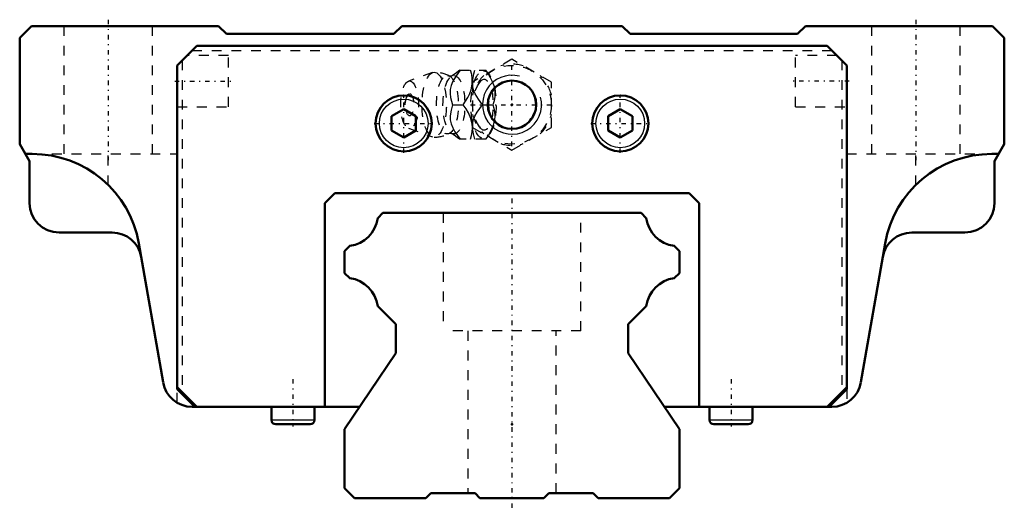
# Model space of a CAD drawing. Header units: millimetres. Extents: x -50 to 50, y -1 to 49.
import ezdxf

# ---------------------------------------------------------------- set-up
doc = ezdxf.new("R2010")
doc.units = ezdxf.units.MM
doc.linetypes.add('Center', pattern=[1.5, 0.45, -0.5, 0.05, -0.5])
doc.linetypes.add('Dashed', pattern=[2, 1, -1])
for name, color, linetype, lineweight in [('2d ConnectionPoints', 7, 'Continuous', 50), ('AM_0', 7, 'Continuous', 50), ('AM_4', 3, 'Continuous', 25), ('AM_5', 3, 'Continuous', 25), ('AM_7', 7, 'Center', 25), ('AM_9', 6, 'Dashed', 25)]:
    doc.layers.add(name, color=color, linetype=linetype, lineweight=lineweight)

# ---------------------------------------------------------------- blocks, each defined once
blk = doc.blocks.new('1_iqbo2w6pjkaxvvcswha6d8l3t________0_in_HSR35M1B1SS280LG200BM6F84000_2')
at = {"layer": 'AM_5', "linetype": 'Dashed'}
blk.add_arc((0, 40), 2.39, 75, 15, dxfattribs=at)
at = {"layer": 'AM_7'}
for p, q in [((0, 35.8), (0, 44.2)), ((-4.2, 40), (4.2, 40))]:
    blk.add_line(p, q, dxfattribs=at)
at = {"layer": 'AM_9'}
for p, q in [((0, 44.62), (-4, 42.31)), ((4, 42.31), (0, 44.62)), ((-8.07, 43.27), (-10.52, 42.4)), ((-5.32, 43.5), (-2.67, 43.5)), ((-2.37, 43.15), (-2.67, 43.5)), ((-4, 42.31), (-4, 37.69)), ((4, 37.69), (4, 42.31)), ((-6.03, 40), (-4.96, 40)), ((-3, 40), (-1.93, 40)), ((-10.52, 37.6), (-8.07, 36.73)), ((-4, 37.69), (0, 35.38)), ((0, 35.38), (4, 37.69)), ((-2.67, 36.5), (-5.32, 36.5)), ((-2.67, 36.5), (-2.37, 36.85))]:
    blk.add_line(p, q, dxfattribs=at)
for points in [[(-5.27, 43.5), (-5.67, 42.95), (-6.01, 42.38), (-6.18, 41.97), (-6.27, 41.55), (-6.29, 41.15), (-6.24, 40.75), (-6.14, 40.37), (-6.03, 40)], [(-5.31, 43.5), (-5.42, 43.4), (-5.62, 43.24), (-5.87, 43.06), (-6.13, 42.91)], [(-4.96, 40), (-4.71, 40.36), (-4.48, 40.73), (-4.28, 41.13), (-4.14, 41.53), (-4.03, 42.09), (-4.03, 42.66), (-4.09, 43.09), (-4.2, 43.5)], [(-4, 41.94), (-4, 41.95), (-4.02, 42.35), (-3.96, 42.75), (-3.87, 43.13), (-3.76, 43.5)], [(-2.69, 43.5), (-2.43, 43.14), (-2.21, 42.77), (-2.01, 42.37), (-1.86, 41.97), (-1.76, 41.41), (-1.75, 40.84), (-1.82, 40.41), (-1.93, 40)], [(-6.13, 42.91), (-6.14, 42.9), (-6.19, 42.89), (-6.27, 42.89), (-6.32, 42.9), (-6.34, 42.91)], [(-3, 40), (-3.4, 40.55), (-3.74, 41.12), (-3.91, 41.52), (-4, 41.94)], [(-4.01, 37.69), (-4.04, 38.03), (-4.17, 38.59), (-4.42, 39.16), (-4.67, 39.59), (-4.96, 40)], [(-4, 38.05), (-3.92, 38.45), (-3.76, 38.85), (-3.53, 39.25), (-3.28, 39.63), (-3, 40)], [(-1.93, 40), (-1.83, 39.64), (-1.77, 39.27), (-1.74, 38.87), (-1.77, 38.47), (-1.9, 37.91), (-2.15, 37.34), (-2.4, 36.91), (-2.69, 36.5)], [(-6.03, 40), (-6.19, 39.45), (-6.28, 38.88), (-6.27, 38.47), (-6.19, 38.05), (-6.02, 37.65), (-5.8, 37.25), (-5.55, 36.87), (-5.27, 36.5)], [(-4.01, 37.62), (-4.01, 37.62), (-4.01, 38.02), (-4, 38.05)], [(-6.34, 37.09), (-6.34, 37.09), (-6.31, 37.11), (-6.25, 37.12), (-6.17, 37.11), (-6.13, 37.1), (-6.13, 37.09)], [(-6.13, 37.09), (-5.98, 37.01), (-5.73, 36.84), (-5.52, 36.68), (-5.34, 36.53), (-5.31, 36.49)], [(-4.2, 36.5), (-4.1, 36.86), (-4.04, 37.23), (-4.01, 37.63), (-4.01, 37.69)], [(-3.76, 36.5), (-3.92, 37.05), (-4.01, 37.62)]]:
    blk.add_lwpolyline(points, dxfattribs=at)
blk.add_circle((0, 40), 4, dxfattribs=at)
for centre, radius, start, end in [((0, 40), 4.12, 73.8624, 106.1376), ((-7.9, 40), 3.3, 61.7605, 90), ((0, 40), 4.12, 133.8624, 166.1376), ((0, 40), 4.12, 13.8624, 46.1376), ((-9.07, 40), 1.82, 148.3697, 211.6303), ((0, 40), 4.12, 193.8624, 226.1376), ((0, 40), 4.12, 313.8624, 346.1376), ((-7.9, 40), 3.3, 270, 298.2395), ((0, 40), 4.12, 253.8624, 286.1376)]:
    blk.add_arc(centre, radius, start, end, dxfattribs=at)
for centre, major_axis in [((-7.9, 40), (0, 3.3)), ((-2.89, 40), (0, 3.44)), ((-10.4, 40), (0, 2.42)), ((-6.56, 40), (0, 2.97)), ((-5.9, 40), (0, 2.97)), ((-10.4, 40), (0, 1.12))]:
    blk.add_ellipse(centre, major_axis=major_axis, ratio=0.37461, dxfattribs=at)
blk.add_ellipse((-2.84, 40), major_axis=(0, -2.57), ratio=0.37461, start_param=5.78106, end_param=9.9269, dxfattribs=at)
blk = doc.blocks.new('2_HSR35M1BSSB_M6F_Slider_0_in_HSR35M1B1SS280LG200BM6F84000_2')
at = {"layer": 'AM_0'}
for p, q in [((-48.8, 48), (-50, 46.8)), ((-29.8, 48), (-48.8, 48)), ((-29, 47.2), (-29.8, 48)), ((-11.2, 48), (-12, 47.2)), ((11.2, 48), (-11.2, 48)), ((12, 47.2), (11.2, 48)), ((29.8, 48), (29, 47.2)), ((48.8, 48), (29.8, 48)), ((50, 46.8), (48.8, 48)), ((-12, 47.2), (-29, 47.2)), ((29, 47.2), (12, 47.2)), ((-50, 46.8), (-50, 36)), ((-34, 44), (-32, 46)), ((-32, 46), (32, 46)), ((32, 46), (34, 44)), ((50, 36), (50, 46.8)), ((-34, 44), (-34, 11.08)), ((34, 44), (34, 11.08)), ((-11, 39.54), (-12.25, 38.82)), ((-9.75, 38.82), (-11, 39.54)), ((11, 39.54), (9.75, 38.82)), ((12.25, 38.82), (11, 39.54)), ((-12.25, 38.82), (-12.25, 37.38)), ((-9.75, 37.38), (-9.75, 38.82)), ((9.75, 38.82), (9.75, 37.38)), ((12.25, 37.38), (12.25, 38.82)), ((-12.25, 37.38), (-11, 36.66)), ((-11, 36.66), (-9.75, 37.38)), ((9.75, 37.38), (11, 36.66)), ((11, 36.66), (12.25, 37.38)), ((-50, 36), (-49, 34.27)), ((49, 34.27), (50, 36)), ((-48.73, 35), (-49.42, 35)), ((49.42, 35), (48.73, 35)), ((-49, 34.27), (-49, 30)), ((49, 30), (49, 34.27)), ((-18, 31), (-19, 30)), ((18, 31), (-18, 31)), ((19, 30), (18, 31)), ((-19, 30), (-19, 9.28)), ((19, 9.28), (19, 30)), ((-46, 27), (-40.61, 27)), ((40.61, 27), (46, 27)), ((-37.9, 25.89), (-35.43, 11.77)), ((35.43, 11.77), (37.9, 25.89)), ((-34, 11.28), (-32, 9.28)), ((-32.2, 9.28), (-34, 11.08)), ((32, 9.28), (34, 11.28)), ((32.2, 9.28), (34, 11.08)), ((-33.5, 10.78), (-33.5, 10.58)), ((33.5, 10.78), (33.5, 10.58)), ((-32.48, 9.28), (-15.47, 9.28)), ((-24.43, 9.28), (-24.43, 7.94)), ((-20.07, 7.94), (-20.07, 9.28)), ((15.47, 9.28), (32.48, 9.28)), ((20.07, 9.28), (20.07, 7.94)), ((24.43, 7.94), (24.43, 9.28)), ((-24, 7.5), (-20.5, 7.5)), ((20.5, 7.5), (24, 7.5))]:
    blk.add_line(p, q, dxfattribs=at)
for centre, radius in [((0, 40), 2.46), ((-11, 38.1), 2.85), ((11, 38.1), 2.85)]:
    blk.add_circle(centre, radius, dxfattribs=at)
for centre, radius, start, end in [((48.73, 24), 11, 90, 170.1066), ((-48.73, 24), 11, 9.8934, 90), ((-46, 30), 3, 180, 270), ((46, 30), 3, 270, 360), ((-40.61, 24), 3, 9.8934, 90), ((40.61, 24), 3, 90, 170.1066), ((-32.48, 12.28), 3, 189.8934, 270), ((32.48, 12.28), 3, 270, 350.1066), ((-24, 7.94), 0.437, 180, 270), ((-20.5, 7.94), 0.437, 270, 360), ((20.5, 7.94), 0.437, 180, 270), ((24, 7.94), 0.437, 270, 360)]:
    blk.add_arc(centre, radius, start, end, dxfattribs=at)
at = {"layer": 'AM_4'}
for p, q in [((-24.43, 7.94), (-20.07, 7.94)), ((20.07, 7.94), (24.43, 7.94))]:
    blk.add_line(p, q, dxfattribs=at)
for centre in [(-11, 38.1), (11, 38.1)]:
    blk.add_circle(centre, 2.47, dxfattribs=at)
at = {"layer": 'AM_5'}
blk.add_arc((0, 40), 3, 75, 15, dxfattribs=at)
at = {"layer": 'AM_7'}
for p, q in [((-41, 48.65), (-41, 34.35)), ((41, 48.65), (41, 34.35)), ((-34.26, 42.4), (-28.54, 42.4)), ((34.26, 42.4), (28.54, 42.4)), ((-11, 35.11), (-11, 41.09)), ((11, 35.11), (11, 41.09)), ((-13.99, 38.1), (-8.01, 38.1)), ((8.01, 38.1), (13.99, 38.1)), ((-22.25, 12.09), (-22.25, 7.28)), ((22.25, 12.09), (22.25, 7.28))]:
    blk.add_line(p, q, dxfattribs=at)
at = {"layer": 'AM_9'}
for p, q in [((-45.5, 48), (-45.5, 35)), ((-36.5, 35), (-36.5, 48)), ((36.5, 48), (36.5, 35)), ((45.5, 35), (45.5, 48)), ((-28.8, 45), (-33, 45)), ((-32.5, 45.5), (32.5, 45.5)), ((-28.8, 39.8), (-28.8, 45)), ((28.8, 39.8), (28.8, 45)), ((33, 45), (28.8, 45)), ((-33.5, 44.5), (-33.5, 10.78)), ((33.5, 44.5), (33.5, 10.78)), ((-34, 39.8), (-28.8, 39.8)), ((28.8, 39.8), (34, 39.8)), ((-48.73, 35), (-34, 35)), ((-41, 31.82), (-41, 35)), ((34, 35), (48.73, 35)), ((41, 31.82), (41, 35)), ((-34, 9.7), (-34, 11.08)), ((34, 11.08), (34, 9.7))]:
    blk.add_line(p, q, dxfattribs=at)
blk = doc.blocks.new('3_HSR35M1B128020_Rail_0_in_HSR35M1B1SS280LG200BM6F84000_2')
at = {"layer": 'AM_0'}
for p, q in [((-13.11, 29), (-13.64, 28.47)), ((13.11, 29), (-13.11, 29)), ((13.64, 28.47), (13.11, 29)), ((-16.47, 25.64), (-17, 25.11)), ((-17, 25.11), (-17, 22.88)), ((17, 25.11), (16.47, 25.64)), ((17, 22.88), (17, 25.11)), ((-17, 22.88), (-16.48, 22.36)), ((16.48, 22.36), (17, 22.88)), ((-13.64, 19.52), (-11.8, 17.68)), ((11.8, 17.68), (13.64, 19.52)), ((-11.8, 17.68), (-11.8, 14.75)), ((11.8, 14.75), (11.8, 17.68)), ((-11.8, 14.75), (-17, 7)), ((17, 7), (11.8, 14.75)), ((-17, 7), (-17, 1)), ((17, 1), (17, 7)), ((-17, 1), (-16, 0)), ((16, 0), (17, 1)), ((-16, 0), (-8.75, 0)), ((-8.75, 0), (-8.25, 0.5)), ((-8.25, 0.5), (-3.75, 0.5)), ((-3.75, 0.5), (-3.25, 0)), ((-3.25, 0), (3.25, 0)), ((3.25, 0), (3.75, 0.5)), ((3.75, 0.5), (8.25, 0.5)), ((8.25, 0.5), (8.75, 0)), ((8.75, 0), (16, 0))]:
    blk.add_line(p, q, dxfattribs=at)
for centre, start, end in [((-16.91, 28.91), 277.6514, 352.3486), ((16.91, 28.91), 187.6514, 262.3486), ((-16.91, 19.09), 7.4495, 82.5505), ((16.91, 19.09), 97.4495, 172.5505)]:
    blk.add_arc(centre, 3.3, start, end, dxfattribs=at)
at = {"layer": 'AM_7'}
blk.add_line((0, 30.45), (0, -1.45), dxfattribs=at)
at = {"layer": 'AM_9'}
for p, q in [((-7, 29), (-7, 17)), ((7, 17), (7, 29)), ((7, 17), (-7, 17)), ((-4.5, 17), (-4.5, 0.5)), ((4.5, 0.5), (4.5, 17))]:
    blk.add_line(p, q, dxfattribs=at)

msp = doc.modelspace()

# ---------------------------------------------------------------- linework, layer by layer
at = {"layer": '2d ConnectionPoints'}
for p in [(0, 40), (0, 40), (0, 7.5), (0, 7.5), (0, 0), (0, 0)]:
    msp.add_point(p, dxfattribs=at)

# ---------------------------------------------------------------- block references
for name in ['2_HSR35M1BSSB_M6F_Slider_0_in_HSR35M1B1SS280LG200BM6F84000_2', '1_iqbo2w6pjkaxvvcswha6d8l3t________0_in_HSR35M1B1SS280LG200BM6F84000_2', '3_HSR35M1B128020_Rail_0_in_HSR35M1B1SS280LG200BM6F84000_2']:
    msp.add_blockref(name, (0, 0))

doc.saveas('drawing.dxf')
